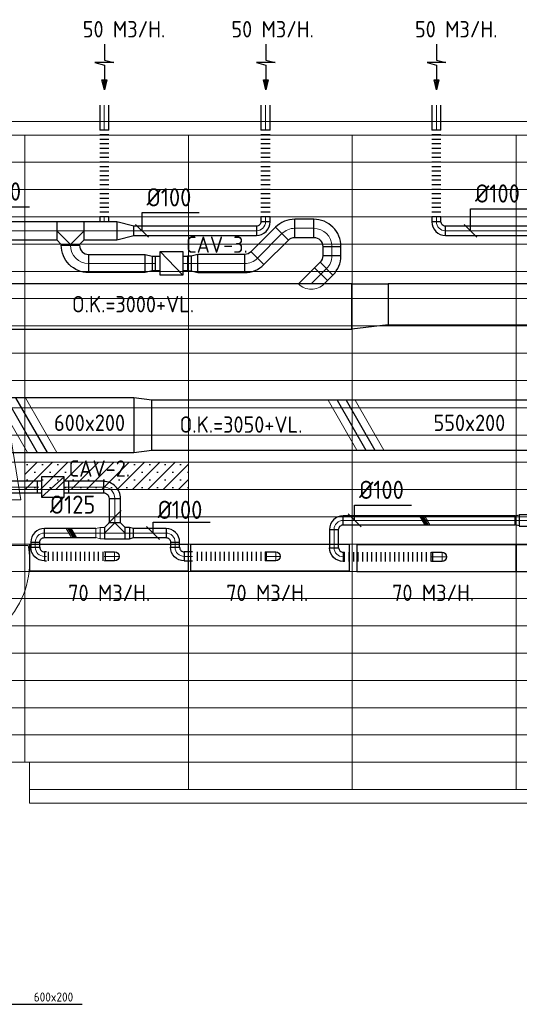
# Model space of a CAD drawing. Header units: millimetres. Extents: x -72412 to 16313, y -1015 to 52998.
# Tile 37 of 64: x -52180 to -46688, y 42166 to 52998. Entities that reach past the tile are written whole.
import ezdxf
from ezdxf.enums import TextEntityAlignment as Align

# ---------------------------------------------------------------- set-up
doc = ezdxf.new("R2010")
doc.units = ezdxf.units.MM
doc.header["$LTSCALE"] = 50
for name, color, linetype in [('4plfd', 254, 'Continuous'), ('WL570---_RETOUR', 100, 'Continuous'), ('WL570---_TOEVOER', 200, 'Continuous'), ('WM570---_RETOUR', 2, 'Continuous'), ('WM570---_TOEVOER', 2, 'Continuous')]:
    doc.layers.add(name, color=color, linetype=linetype)
for name, color, linetype, lineweight in [('WL570---_BESTAAND-HARTLIJN', 161, 'Continuous', 0), ('WL570---_BESTAAND-MAATVOERING', 161, 'Continuous', 0), ('WL570---_BESTAAND-RETOUR', 140, 'Continuous', 0), ('WL570---_BESTAAND-TOEVOER', 180, 'Continuous', 0)]:
    doc.layers.add(name, color=color, linetype=linetype, lineweight=lineweight)
doc.styles.add('ISO', font='ISO', dxfattribs={"height": 162})
doc.styles.add('LZ-MAATVOEREN', font='simplex')
doc.styles.add('MAATVOERING', font='ISO')

# ---------------------------------------------------------------- blocks, each defined once
blk = doc.blocks.new('Groep-44')
at = {"color": 8, "linetype": 'Continuous', "lineweight": 13}
for p, q in [((-73155, 49899), (-11883, 49899)), ((-73155, 49599), (-11883, 49599)), ((-73155, 49299), (-11883, 49299)), ((-73155, 48999), (-11883, 48999)), ((-73155, 48699), (-11883, 48699)), ((-73155, 48399), (-11883, 48399)), ((-73155, 48399), (-11883, 48399)), ((-73155, 48099), (-11883, 48099)), ((-73155, 47799), (-11883, 47799)), ((-73155, 47499), (-11883, 47499)), ((-73155, 47199), (-11883, 47199)), ((-73155, 46899), (-11883, 46899)), ((-73155, 46599), (-11883, 46599)), ((-73155, 46299), (-11883, 46299)), ((-73155, 45999), (-11883, 45999)), ((-73155, 45699), (-11883, 45699)), ((-73155, 45399), (-11883, 45399)), ((-73155, 45099), (-11883, 45099)), ((-73155, 44799), (-11883, 44799)), ((-73155, 44499), (-11655, 44499)), ((-73155, 44199), (-11655, 44199)), ((-73155, 43899), (-11655, 43899)), ((-73155, 43599), (-11655, 43599)), ((-73155, 43299), (-11655, 43299))]:
    blk.add_line(p, q, dxfattribs=at)
blk = doc.blocks.new('Groep-50')
at = {"color": 8, "linetype": 'Continuous', "lineweight": 13}
for p, q in [((-73305, 50349), (-4005, 50349)), ((-73155, 50199), (-4155, 50199)), ((-11855, 50199), (-65655, 50199)), ((-54855, 50199), (-54855, 43299)), ((-53055, 50199), (-53055, 42999)), ((-51255, 50199), (-51255, 42999)), ((-51255, 50199), (-51255, 42999)), ((-49455, 50199), (-49455, 42999)), ((-49455, 50199), (-49455, 42999)), ((-54855, 44749), (-54855, 43299)), ((-65655, 43299), (-37005, 43299)), ((-54805, 43299), (-54805, 42849)), ((-54795, 42999), (-37005, 42999)), ((-37005, 42849), (-54805, 42849))]:
    blk.add_line(p, q, dxfattribs=at)
at = {"color": 8}
blk.add_blockref('Groep-44', (0, 0), dxfattribs=at)
blk = doc.blocks.new('Block plafond 5e verd')
at = {"layer": '4plfd', "linetype": 'Continuous', "lineweight": 18, "flags": 128}
blk.add_lwpolyline([(12512, 29540), (14424, 29946), (14413, 29850), (15126, 29994), (15140, 30099), (16789, 30452, -0.428917), (17985, 29634), (18407, 27037), (14802, 27037), (14747, 26536), (18488, 26536), (18491, 26515, -0.462116), (17524, 25378), (11580, 25378), (12609, 29516)], format="xyb", close=True, dxfattribs=at)
at = {"layer": '4plfd'}
blk.add_blockref('Groep-50', (73305, -19149), dxfattribs=at)
blk = doc.blocks.new('KARO')
for p, q in [((1, 0.5), (0, 0.5)), ((0, -0.5), (1, -0.5))]:
    blk.add_line(p, q)
at = {"invisible_edges": 15}
blk.add_3dface([(0, 0.5), (0, -0.5), (1, -0.5), (1, 0.5)], dxfattribs=at)
at = {"layer": 'WL570---_BESTAAND-HARTLIJN'}
blk.add_line((0, 0), (1, 0), dxfattribs=at)
blk = doc.blocks.new('OBO10000090L')
blk.add_lwpolyline([(50, 0, 0.414214), (-100, 150), (-100, 50, -0.414214), (-50, 0)], format="xyb", close=True)
at = {"invisible_edges": 15}
for points in [[(-91, 49), (-74, 148), (-100, 150), (-100, 50)], [(-83, 47), (-49, 141), (-74, 148), (-91, 49)], [(-75, 43), (-25, 130), (-49, 141), (-83, 47)], [(-68, 38), (-4, 115), (-25, 130), (-75, 43)], [(-62, 32), (15, 96), (-4, 115), (-68, 38)], [(-57, 25), (30, 75), (15, 96), (-62, 32)], [(-53, 17), (41, 51), (30, 75), (-57, 25)], [(-51, 9), (48, 26), (41, 51), (-53, 17)], [(-50, 0), (50, 0), (48, 26), (-51, 9)]]:
    blk.add_3dface(points, dxfattribs=at)
at = {"layer": 'WL570---_BESTAAND-HARTLIJN'}
blk.add_arc((-100, 0), 100, 0, 90, dxfattribs=at)
blk = doc.blocks.new('OBO10000090H')
blk.add_lwpolyline([(50, -100, 0.414214), (-100, 50), (-100, -50, -0.414214), (-50, -100)], format="xyb", close=True)
at = {"invisible_edges": 15}
for points in [[(-91, -51), (-74, 48), (-100, 50), (-100, -50)], [(-83, -53), (-49, 41), (-74, 48), (-91, -51)], [(-75, -57), (-25, 30), (-49, 41), (-83, -53)], [(-68, -62), (-4, 15), (-25, 30), (-75, -57)], [(-62, -68), (15, -4), (-4, 15), (-68, -62)], [(-57, -75), (30, -25), (15, -4), (-62, -68)], [(-53, -83), (41, -49), (30, -25), (-57, -75)], [(-51, -91), (48, -74), (41, -49), (-53, -83)], [(-50, -100), (50, -100), (48, -74), (-51, -91)]]:
    blk.add_3dface(points, dxfattribs=at)
at = {"layer": 'WL570---_BESTAAND-HARTLIJN'}
blk.add_arc((-100, -100), 100, 0, 90, dxfattribs=at)
blk = doc.blocks.new('ORN_T_SP')
blk.add_lwpolyline([(-0.5, 0.5), (-0.5, -0.5), (0.5, -0.5), (0.5, 0.5)], close=True)
at = {"style": 'LZ-MAATVOEREN', "flags": 9}
for tag, p in [('ROS_TYPE', (0.6333, 0.6833)), ('ROS_M3H', (0.6333, 0.4833)), ('ROS_ZIJDE', (0.6333, 0.2833)), ('ROS_STAT', (0.6333, 0.0833))]:
    blk.add_attdef(tag, p, '', height=0.125, dxfattribs=at)
blk = doc.blocks.new('KARH')
for p, q in [((1, 0.5), (0, 0.5)), ((0, -0.5), (1, -0.5))]:
    blk.add_line(p, q)
at = {"invisible_edges": 15}
blk.add_3dface([(0, 0.5), (0, -0.5), (1, -0.5), (1, 0.5)], dxfattribs=at)
blk = doc.blocks.new('OBO10000090ZE')
blk.add_lwpolyline([(-50, 0), (50, 0), (50, 100, 1), (-50, 100)], format="xyb", close=True)
at = {"layer": 'WL570---_BESTAAND-HARTLIJN'}
for points in [[(0, 0), (0, 150)], [(-50, 100), (50, 100)]]:
    blk.add_lwpolyline(points, dxfattribs=at)
blk = doc.blocks.new('FLLINE100')
blk.add_line((0, -50), (0, 50))
blk = doc.blocks.new('OEX1000067900')
at = {"rotation": 180}
for p in [(50, 0), (100, 0), (150, 0), (200, 0), (250, 0), (300, 0), (350, 0), (400, 0), (450, 0), (500, 0), (550, 0), (600, 0), (650, 0)]:
    blk.add_blockref('FLLINE100', p, dxfattribs=at)
blk = doc.blocks.new('VV260020055020002000G')
blk.add_lwpolyline([(0, -300), (200, -275), (200, 275), (0, 300)], close=True)
at = {"invisible_edges": 15}
blk.add_3dface([(0, -300), (200, -275), (200, 275), (0, 300)], dxfattribs=at)
blk = doc.blocks.new('OTS12512512500H')
blk.add_lwpolyline([(-112.5, -62.5), (112.5, -62.5), (112.5, 62.5), (62.5, 112.5), (-62.5, 112.5), (-112.5, 62.5)], close=True)
at = {"layer": 'WL570---_BESTAAND-HARTLIJN'}
blk.add_line((-112.5, 0), (112.5, 0), dxfattribs=at)
at = {"layer": 'WL570---_BESTAAND-TOEVOER'}
blk.add_lwpolyline([(-112.5, 0), (0, 112.5), (112.5, 0)], dxfattribs=at)
blk = doc.blocks.new('OSV1251000460G')
blk.add_lwpolyline([(0, -62), (47, -50), (47, 50), (0, 62)], close=True)
at = {"layer": 'WL570---_BESTAAND-HARTLIJN'}
blk.add_line((0, 0), (47, 0), dxfattribs=at)
blk = doc.blocks.new('MVLINE')
blk.add_line((35.4, -35.4), (-35.4, 35.4))
blk = doc.blocks.new('VBX1251250012525000')
blk.add_lwpolyline([(50, -112.5), (300, -112.5), (300, 112.5), (50, 112.5)], close=True)
for points in [[(50, 62.5), (0, 62.5), (0, -62.5), (50, -62.5)], [(300, -62.5), (350, -62.5), (350, 62.5), (300, 62.5)]]:
    blk.add_lwpolyline(points)
at = {"layer": 'WL570---_BESTAAND-HARTLIJN'}
blk.add_line((300, 0), (350, 0), dxfattribs=at)
at = {"layer": 'WL570---_BESTAAND-TOEVOER'}
blk.add_line((50, -112.5), (300, 112.5), dxfattribs=at)
blk = doc.blocks.new('AFZPIJL')
for points in [[(0, -10), (0, -6.52), (-2.06, -5.97), (2.06, -5.97), (0, -5.41), (0, 0)], [(-0.26, -2.22), (0, 0)], [(0.26, -2.22), (0, 0)]]:
    blk.add_lwpolyline(points)
blk.add_lwpolyline([(0.52, -2.22), (-0.52, -2.22), (0, 0)], close=True)
blk = doc.blocks.new('OSV20010001860G')
blk.add_lwpolyline([(0, -100), (187, -50), (187, 50), (0, 100)], close=True)
at = {"layer": 'WL570---_BESTAAND-HARTLIJN'}
blk.add_line((0, 0), (187, 0), dxfattribs=at)
blk = doc.blocks.new('OEX10000100000')
at = {"rotation": 90}
for p in [(0, -50), (0, -100), (0, -150), (0, -200), (0, -250), (0, -300), (0, -350), (0, -400), (0, -450), (0, -500), (0, -550), (0, -600), (0, -650), (0, -700), (0, -750), (0, -800), (0, -850), (0, -900), (0, -950), (0, -1000)]:
    blk.add_blockref('FLLINE100', p, dxfattribs=at)
blk = doc.blocks.new('OEX1000080500')
at = {"rotation": 180}
for p in [(50, 0), (100, 0), (150, 0), (200, 0), (250, 0), (300, 0), (350, 0), (400, 0), (450, 0), (500, 0), (550, 0), (600, 0), (650, 0), (700, 0), (750, 0), (800, 0)]:
    blk.add_blockref('FLLINE100', p, dxfattribs=at)
blk = doc.blocks.new('UISO')
for p, q in [((0, 0.18), (1, 0.757)), ((0, 0), (1, 0.577))]:
    blk.add_line(p, q)
at = {"layer": 'WL570---_BESTAAND-TOEVOER'}
for p, q in [((0, 0.36), (1, 0.937)), ((0, -0.18), (1, 0.397))]:
    blk.add_line(p, q, dxfattribs=at)
blk = doc.blocks.new('OBO12500090H')
blk.add_lwpolyline([(62, -125, 0.414214), (-125, 62), (-125, -63, -0.414214), (-63, -125)], format="xyb", close=True)
at = {"invisible_edges": 15}
for points in [[(-114, -63), (-92, 60), (-125, 62), (-125, -63)], [(-104, -66), (-61, 51), (-92, 60), (-114, -63)], [(-94, -71), (-31, 37), (-61, 51), (-104, -66)], [(-85, -77), (-4, 19), (-31, 37), (-94, -71)], [(-77, -85), (19, -4), (-4, 19), (-85, -77)], [(-71, -94), (37, -31), (19, -4), (-77, -85)], [(-66, -104), (51, -61), (37, -31), (-71, -94)], [(-63, -114), (60, -92), (51, -61), (-66, -104)], [(-63, -125), (62, -125), (60, -92), (-63, -114)]]:
    blk.add_3dface(points, dxfattribs=at)
at = {"layer": 'WL570---_BESTAAND-HARTLIJN'}
blk.add_arc((-125, -125), 125, 0, 90, dxfattribs=at)
blk = doc.blocks.new('OZA2500200045R')
blk.add_lwpolyline([(141, 0), (177, 35), (35, 177), (-141, 0)])
at = {"layer": 'WL570---_BESTAAND-HARTLIJN'}
blk.add_line((0, 0), (106, 106), dxfattribs=at)
at = {"layer": 'WL570---_BESTAAND-RETOUR'}
blk.add_arc((0, 141), 200, 225, 315, dxfattribs=at)
blk = doc.blocks.new('OBO20000045H')
blk.add_lwpolyline([(100, -83, 0.198912), (12, 129), (-129, -12, -0.198912), (-100, -83)], format="xyb", close=True)
at = {"invisible_edges": 15}
for points in [[(-123, -19), (30, 110), (12, 129), (-129, -12)], [(-118, -25), (46, 89), (30, 110), (-123, -19)], [(-113, -33), (60, 67), (46, 89), (-118, -25)], [(-109, -41), (72, 44), (60, 67), (-113, -33)], [(-106, -49), (82, 20), (72, 44), (-109, -41)], [(-103, -57), (90, -5), (82, 20), (-106, -49)], [(-102, -65), (95, -31), (90, -5), (-103, -57)], [(-100, -74), (99, -57), (95, -31), (-102, -65)], [(-100, -83), (100, -83), (99, -57), (-100, -74)]]:
    blk.add_3dface(points, dxfattribs=at)
at = {"layer": 'WL570---_BESTAAND-HARTLIJN'}
blk.add_arc((-200, -83), 200, 0, 45, dxfattribs=at)
blk = doc.blocks.new('OBO20000090H')
blk.add_lwpolyline([(100, -200, 0.414214), (-200, 100), (-200, -100, -0.414214), (-100, -200)], format="xyb", close=True)
at = {"invisible_edges": 15}
for points in [[(-183, -102), (-148, 95), (-200, 100), (-200, -100)], [(-166, -106), (-97, 82), (-148, 95), (-183, -102)], [(-150, -113), (-50, 60), (-97, 82), (-166, -106)], [(-136, -123), (-7, 30), (-50, 60), (-150, -113)], [(-123, -136), (30, -7), (-7, 30), (-136, -123)], [(-113, -150), (60, -50), (30, -7), (-123, -136)], [(-106, -166), (82, -97), (60, -50), (-113, -150)], [(-102, -183), (95, -148), (82, -97), (-106, -166)], [(-100, -200), (100, -200), (95, -148), (-102, -183)]]:
    blk.add_3dface(points, dxfattribs=at)
at = {"layer": 'WL570---_BESTAAND-HARTLIJN'}
blk.add_arc((-200, -200), 200, 0, 90, dxfattribs=at)
blk = doc.blocks.new('VV150020045020004000RG')
blk.add_lwpolyline([(0, 250), (400, 250), (400, -200), (0, -250)], close=True)
at = {"invisible_edges": 15}
blk.add_3dface([(0, 250), (400, 250), (400, -200), (0, -250)], dxfattribs=at)
blk = doc.blocks.new('OTS20020020000H')
blk.add_lwpolyline([(-150, -100), (150, -100), (150, 100), (100, 150), (-100, 150), (-150, 100)], close=True)
at = {"layer": 'WL570---_BESTAAND-HARTLIJN'}
blk.add_line((-150, 0), (150, 0), dxfattribs=at)
at = {"layer": 'WL570---_BESTAAND-RETOUR'}
blk.add_lwpolyline([(-150, 0), (0, 150), (150, 0)], dxfattribs=at)
blk = doc.blocks.new('OSV2001600740G')
blk.add_lwpolyline([(0, -100), (75, -80), (75, 80), (0, 100)], close=True)
at = {"layer": 'WL570---_BESTAAND-HARTLIJN'}
blk.add_line((0, 0), (75, 0), dxfattribs=at)
blk = doc.blocks.new('VBX1601600016025000')
blk.add_lwpolyline([(50, -130), (300, -130), (300, 130), (50, 130)], close=True)
for points in [[(50, 80), (0, 80), (0, -80), (50, -80)], [(300, -80), (350, -80), (350, 80), (300, 80)]]:
    blk.add_lwpolyline(points)
at = {"layer": 'WL570---_BESTAAND-HARTLIJN'}
blk.add_line((300, 0), (350, 0), dxfattribs=at)
at = {"layer": 'WL570---_BESTAAND-TOEVOER'}
blk.add_line((50, -130), (300, 130), dxfattribs=at)

msp = doc.modelspace()

# ---------------------------------------------------------------- hatches: boundary and pattern name
at = {"layer": 'WM570---_TOEVOER'}
h = msp.add_hatch(dxfattribs=at)
h.set_pattern_fill('SACNCR', color=256, scale=50, style=0)
h.set_pattern_definition([(45, (6246.35, 50293.21), (-84.1899, 84.1899), []), (45, (6330.54, 50293.21), (-84.1899, 84.1899), [0, -119.0625])])
h.paths.add_polyline_path([(-50324, 48129), (-52124, 48129), (-52124, 47979), (-52124, 47829), (-50324, 47829)])

# ---------------------------------------------------------------- linework, layer by layer
at = {"layer": 'WL570---_BESTAAND-MAATVOERING'}
msp.add_lwpolyline([(-51135, 47529), (-51256, 47529), (-51868, 47529)], dxfattribs=at)
at = {"layer": 'WM570---_RETOUR'}
for points in [[(-52740, 50675), (-52740, 50941), (-52071, 50941)], [(-47224, 50675), (-47224, 50919), (-46597, 50919)], [(-50835, 50675), (-50835, 50877), (-50208, 50877)]]:
    msp.add_lwpolyline(points, dxfattribs=at)
at = {"layer": 'WM570---_TOEVOER'}
msp.add_line((-52475, 42166), (-51494, 42166), dxfattribs=at)
for points in [[(-48499, 47490), (-48499, 47659), (-47873, 47659)], [(-50714, 47350), (-50714, 47470), (-50088, 47470)]]:
    msp.add_lwpolyline(points, dxfattribs=at)

# ---------------------------------------------------------------- block references
at = {"layer": 'WL570---_BESTAAND-MAATVOERING', "xscale": 2, "yscale": 2, "zscale": 2, "rotation": 90.00000000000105}
msp.add_blockref('MVLINE', (-51135, 47529), dxfattribs=at)
at = {"layer": 'WL570---_BESTAAND-RETOUR', "xscale": 8.033562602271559, "yscale": 200, "zscale": 200, "rotation": 90}
msp.add_blockref('KARO', (-51623, 50516), dxfattribs=at)
at = {"layer": 'WL570---_BESTAAND-TOEVOER', "xscale": -1}
msp.add_blockref('OSV1251000460G', (-51295, 47350), dxfattribs=at)
at = {"layer": 'WL570---_BESTAAND-TOEVOER'}
for p, xscale, yscale, zscale in [((-51248, 47350), -47.6584454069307, 125, 125), ((-51237, 47094), -16.03765465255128, 100, 100), ((-49466, 47094), -16.03765465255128, 100, 100)]:
    msp.add_blockref('KARO', p, dxfattribs=dict(at, xscale=xscale, yscale=yscale, zscale=zscale))
at = {"layer": 'WL570---_RETOUR'}
for name, p, xscale, yscale, zscale, rotation in [('AFZPIJL', (-51250, 52227), 50, 50, 50, 180.000000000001), ('AFZPIJL', (-49476, 52227), 50, 50, 50, 180.000000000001), ('AFZPIJL', (-47598, 52227), 50, 50, 50, 180.000000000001), ('KARO', (-51251, 51782), 275.9456809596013, 100, 100, 90.00000000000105), ('KARO', (-49478, 51782), 275.9456809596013, 100, 100, 90.00000000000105), ('KARO', (-47599, 51782), 275.9456809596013, 100, 100, 90.00000000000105), ('KARO', (-51251, 50831), 56.29579252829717, 100, 100, 270.000000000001), ('KARO', (-49478, 50831), 56.55323533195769, 100, 100, 270.000000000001), ('KARO', (-47599, 50831), 55.98824614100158, 100, 100, 270.000000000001), ('KARO', (-51112, 50675), 360.496773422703, 200, 200, 180), ('KARO', (-49578, 50675), 1348.069124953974, 100, 100, 180.000000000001), ('KARO', (-49567, 50375), 380.6080427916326, 200, 200, 44.99999999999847), ('KARO', (-46151, 50675), 1348.069124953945, 100, 100, 180.000000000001), ('KARO', (-48749, 50503), 101.5058830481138, 200, 200, 270), ('KARO', (-51423, 50316), -622.0802183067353, 200, 200, 180), ('KARO', (-50726, 50316), -41.65426006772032, 160, 160, 180), ('KARO', (-50295, 50316), 41.65426006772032, 160, 160, 180), ('KARO', (-48869, 50198), 86.90623613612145, 200, 200, 45), ('KARH', (-45528, 49867), 2601.029124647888, 450, 250, 180)]:
    msp.add_blockref(name, p, dxfattribs=dict(at, xscale=xscale, yscale=yscale, zscale=zscale, rotation=rotation))
for name, p in [('OEX10000100000', (-51251, 51831)), ('OEX10000100000', (-49478, 51831)), ('OEX10000100000', (-47599, 51831)), ('OBO20000090H', (-48749, 50703)), ('OSV20010001860G', (-51112, 50675)), ('OZA2500200045R', (-48975, 50092)), ('VV150020045020004000RG', (-48529, 49842))]:
    msp.add_blockref(name, p, dxfattribs=at)
for name, p, rotation in [('OBO20000045H', (-49239, 50703), 90), ('OTS20020020000H', (-51623, 50675), 180), ('OBO10000090H', (-49478, 50675), 270.000000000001), ('OBO10000090H', (-47599, 50675), 180.000000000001), ('OBO20000045H', (-48749, 50318), 315.0000000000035), ('OSV2001600740G', (-50221, 50316), 180), ('OBO20000045H', (-49625, 50316), 270)]:
    msp.add_blockref(name, p, dxfattribs=dict(at, rotation=rotation))
at = {"layer": 'WL570---_RETOUR', "zscale": 200}
for name, p, xscale, yscale in [('KARO', (-49156, 50703), 207.5368296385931, 200), ('KARO', (-53164, 50675), 1391.222416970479, 200), ('KARO', (-50221, 50316), 512.6176761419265, 200), ('KARH', (-53259, 49842), 4729.977126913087, 500)]:
    msp.add_blockref(name, p, dxfattribs=dict(at, xscale=xscale, yscale=yscale))
at = {"layer": 'WL570---_RETOUR', "xscale": -1}
for name, p, rotation in [('OBO20000090H', (-51623, 50316), 90), ('OSV2001600740G', (-50800, 50316), 180), ('VBX1601600016025000', (-50686, 50316), 180)]:
    msp.add_blockref(name, p, dxfattribs=dict(at, rotation=rotation))
at = {"layer": 'WL570---_TOEVOER'}
for name, p in [('Block plafond 5e verd', (-70574, 20679)), ('VV260020055020002000G', (-50926, 48537)), ('VBX1251250012525000', (-51990, 47857)), ('OBO12500090H', (-51135, 47857)), ('OTS12512512500H', (-51135, 47350)), ('OSV1251000460G', (-50975, 47350)), ('OBO10000090H', (-50472, 47350)), ('OEX1000067900', (-51917, 47094)), ('OEX1000080500', (-50281, 47094))]:
    msp.add_blockref(name, p, dxfattribs=at)
for name, p, xscale, yscale, zscale, rotation in [('KARH', (-50926, 48537), 1595.210979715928, 600, 200, 180.0000000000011), ('UISO', (-52333, 48837), 600, 600, 600, 270), ('UISO', (-48691, 48812), 550, 550, 550, 270), ('KARO', (-51135, 47732), 269.4938187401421, 125, 125, 270), ('KARO', (-46735, 47490), 1889.413689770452, 100, 100, 180), ('UISO', (-47691, 47440), 100, 100, 100, 90), ('KARO', (-44741, 47490), 1947.647414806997, 125, 125, 180), ('UISO', (-51650, 47400), 100, 100, 100, 270), ('KARO', (-50572, 47350), 356.5983112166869, 100, 100, 180.000000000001), ('KARO', (-48724, 47189), 201.0308842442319, 100, 100, 90), ('KARO', (-52009, 47194), 56.45693985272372, 100, 100, 90.00000000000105), ('KARO', (-50472, 47250), 56.45693985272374, 100, 100, 270.000000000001), ('KARO', (-50281, 47094), 90.43692295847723, 100, 100, 180.000000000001)]:
    msp.add_blockref(name, p, dxfattribs=dict(at, xscale=xscale, yscale=yscale, zscale=zscale, rotation=rotation))
for name, p, xscale, yscale, zscale in [('KARH', (-50726, 48537), 4841.412419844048, 550, 200), ('KARO', (-52445, 47857), 474.625532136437, 125, 125), ('KARO', (-51645, 47857), 384.8321514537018, 125, 125), ('KARO', (-51909, 47350), 566.8356749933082, 100, 100), ('KARO', (-51023, 47350), 47.6584454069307, 125, 125), ('KARO', (-51909, 47094), 22.48026519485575, 100, 100), ('KARO', (-48608, 47089), -16.2227493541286, 100, 100), ('KARO', (-47637, 47089), -16.03765465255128, 100, 100)]:
    msp.add_blockref(name, p, dxfattribs=dict(at, xscale=xscale, yscale=yscale, zscale=zscale))
at = {"layer": 'WL570---_TOEVOER', "rotation": 90.00000000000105}
for p in [(-48724, 47490), (-52009, 47350)]:
    msp.add_blockref('OBO10000090H', p, dxfattribs=at)
at = {"layer": 'WL570---_TOEVOER', "xscale": -1}
msp.add_blockref('OSV1251000460G', (-46688, 47490), dxfattribs=at)
at = {"layer": 'WL570---_TOEVOER', "xscale": 1750, "yscale": 290}
for p in [(-51199, 47080), (-49428, 47080), (-47599, 47074), (-45849, 47074)]:
    msp.add_blockref('ORN_T_SP', p, dxfattribs=at)
at = {"layer": 'WL570---_TOEVOER', "xscale": -1}
for name, p, rotation in [('OBO10000090L', (-51909, 47094), 90.00000000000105), ('OBO10000090ZE', (-51237, 47094), 270.000000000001), ('OBO10000090L', (-50372, 47094), 90.00000000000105), ('OBO10000090ZE', (-49466, 47094), 270.000000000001), ('OBO10000090L', (-48624, 47089), 90.00000000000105), ('OEX10000100000', (-48658, 47089), 90.00000000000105), ('OBO10000090ZE', (-47637, 47089), 270.000000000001)]:
    msp.add_blockref(name, p, dxfattribs=dict(at, rotation=rotation))
at = {"layer": 'WM570---_RETOUR', "xscale": 2, "yscale": 2, "zscale": 2}
for p in [(-50835, 50675), (-47224, 50675)]:
    msp.add_blockref('MVLINE', p, dxfattribs=at)
at = {"layer": 'WM570---_TOEVOER', "xscale": 2, "yscale": 2, "zscale": 2}
for p in [(-48499, 47490), (-50714, 47350)]:
    msp.add_blockref('MVLINE', p, dxfattribs=at)

# ---------------------------------------------------------------- texts
at = {"layer": 'WM570---_RETOUR'}
for s, height, style, p in [('50 M3/H.', 180, 'MAATVOERING', (-51487, 52803)), ('50 M3/H.', 180, 'MAATVOERING', (-49853, 52803)), ('50 M3/H.', 180, 'MAATVOERING', (-47835, 52803)), ('%%c200', 200, 'MAATVOERING', (-52690, 51008)), ('%%c100', 200, 'MAATVOERING', (-50785, 50944)), ('%%c100', 200, 'MAATVOERING', (-47174, 50986)), ('CAV-3.', 180, 'MAATVOERING', (-50351, 50433)), ('O.K.=3000+VL.', 180, 'ISO', (-51606, 49778))]:
    msp.add_text(s, height=height, dxfattribs=dict(at, style=style)).set_placement(p)
at = {"layer": 'WM570---_TOEVOER'}
for s, height, style, p in [('600x200', 180, 'MAATVOERING', (-51803, 48473)), ('O.K.=3050+VL.', 180, 'ISO', (-50422, 48454)), ('550x200', 180, 'MAATVOERING', (-47631, 48473)), ('CAV-2.', 180, 'MAATVOERING', (-51642, 47970)), ('%%c100', 200, 'MAATVOERING', (-48449, 47726)), ('%%c100', 200, 'MAATVOERING', (-50664, 47506)), ('70 M3/H.', 180, 'MAATVOERING', (-51647, 46602)), ('70 M3/H.', 180, 'MAATVOERING', (-49910, 46602)), ('70 M3/H.', 180, 'MAATVOERING', (-48086, 46603))]:
    msp.add_text(s, height=height, dxfattribs=dict(at, style=style)).set_placement(p)
at = {"layer": 'WM570---_TOEVOER', "style": 'MAATVOERING'}
msp.add_text('%%c125', height=200, dxfattribs=at).set_placement((-51349, 47563), align=Align.RIGHT)
at = {"layer": 'WM570---_TOEVOER', "style": 'ISO'}
msp.add_text('600x200', height=100, dxfattribs=at).set_placement((-52026, 42166), align=Align.BOTTOM_LEFT)

doc.saveas('drawing.dxf')
